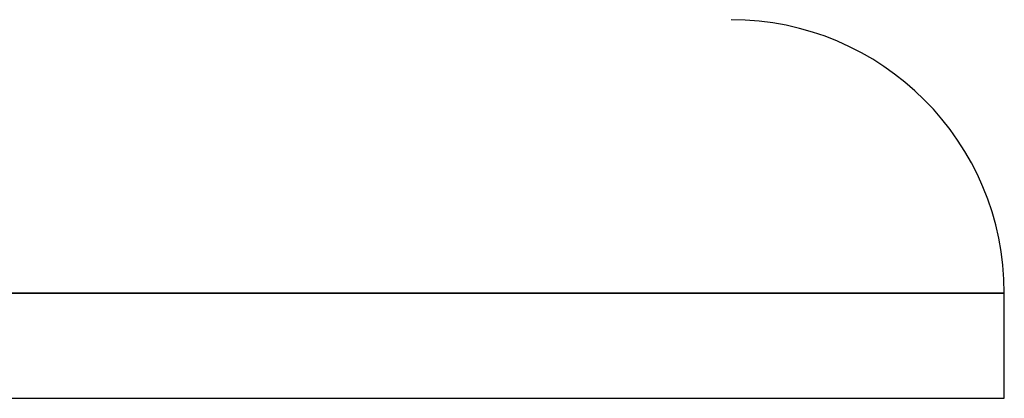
# Model space of a CAD drawing. Header units: millimetres. Extents: x -675 to 675, y -529 to 510.
# Tile 19 of 19: x 494 to 675, y 75 to 145. Entities that reach past the tile are written whole.
import ezdxf

# ---------------------------------------------------------------- set-up
doc = ezdxf.new("R2010")
doc.units = ezdxf.units.MM
doc.layers.add('HIDDEN', color=7, linetype='Continuous')
doc.layers.add('THICK', color=7, linetype='Continuous')

msp = doc.modelspace()

# ---------------------------------------------------------------- linework, layer by layer
at = {"layer": 'HIDDEN'}
msp.add_line((675, 94.78), (0, 94.78), dxfattribs=at)
at = {"layer": 'THICK'}
for p, q in [((0, 94.78), (675, 94.78)), ((675, 75.5), (675, 94.78)), ((-675, 75.5), (675, 75.5))]:
    msp.add_line(p, q, dxfattribs=at)
msp.add_arc((624.9, 94.78), 50.1, 0, 90, dxfattribs=at)

doc.saveas('drawing.dxf')
